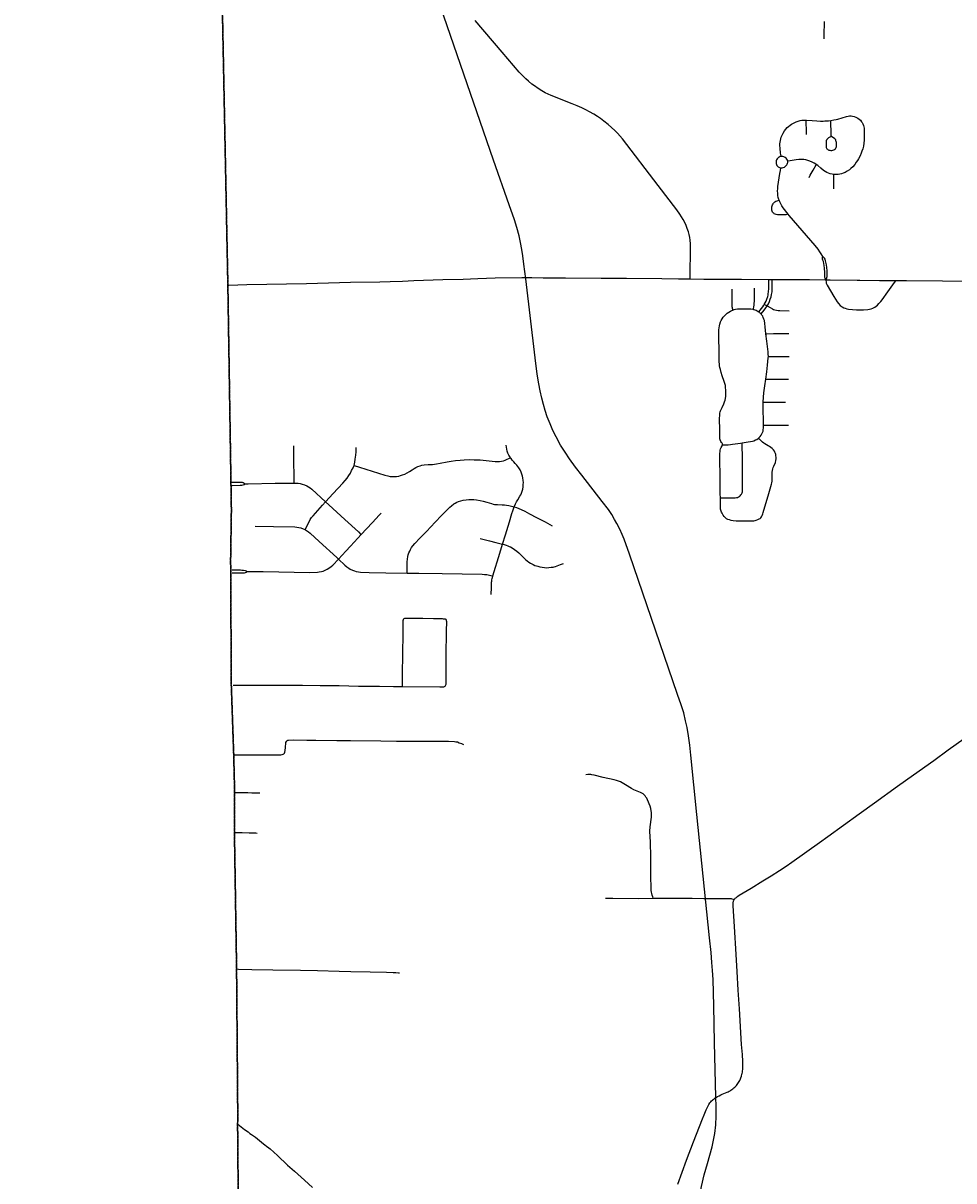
# Model space of a CAD drawing. Header units: feet. Extents: x 2113747 to 2516209, y 960708 to 1356798.
# Tile 49 of 92: x 2271117 to 2281138, y 1172433 to 1184896. Entities that reach past the tile are written whole.
import ezdxf

# ---------------------------------------------------------------- set-up
doc = ezdxf.new("R2010")
doc.units = ezdxf.units.FT
doc.header["$LTSCALE"] = 20
doc.header["$MEASUREMENT"] = 0
doc.linetypes.add('OhDOT_USTN3', pattern=[0.22, 0.165, -0.055])
doc.linetypes.add('rr2', pattern=[0])
for name, color, linetype in [('GM_X_Adjacent_County', 251, 'OhDOT_USTN3'), ('GM_X_City_Street', 251, 'Continuous'), ('GM_X_County', 251, 'OhDOT_USTN3'), ('GM_X_Rail_Line', 251, 'rr2'), ('GM_X_State_Location', 251, 'Continuous'), ('GM_X_State_Route', 1, 'Continuous')]:
    doc.layers.add(name, color=color, linetype=linetype)
doc.styles.add('Styledgn030', font='dgn030.shx')

msp = doc.modelspace()

# ---------------------------------------------------------------- linework, layer by layer
at = {"layer": 'GM_X_Adjacent_County', "flags": 128}
msp.add_lwpolyline([(2192630, 1167520), (2192631, 1170404), (2192633, 1173673), (2192634, 1175629), (2192671, 1181169), (2192669, 1184775), (2192668, 1187767), (2192661, 1188885), (2192638, 1192623), (2192637, 1192687), (2192624, 1194838), (2192738, 1194840), (2198606, 1194974), (2199010, 1194983), (2204632, 1195040), (2205348, 1195050), (2205387, 1195051), (2205910, 1195059), (2205997, 1195060), (2208467, 1195087), (2214754, 1195227), (2218436, 1195308), (2224284, 1195429), (2225752, 1195458), (2225462, 1195534), (2225401, 1195595), (2225364, 1195691), (2225386, 1195871), (2225423, 1195969), (2225454, 1196101), (2225555, 1196175), (2225730, 1196146), (2225937, 1196104), (2226104, 1195950), (2226196, 1195762), (2226318, 1195778), (2226414, 1195876), (2226477, 1196120), (2226432, 1196340), (2226255, 1196528), (2226112, 1196634), (2226016, 1196777), (2225706, 1197038), (2225598, 1197214), (2225542, 1197429), (2225550, 1197574), (2225534, 1197683), (2225510, 1197752), (2225433, 1197823), (2225319, 1197810), (2225163, 1197850), (2225023, 1197884), (2224866, 1197996), (2224774, 1198238), (2224766, 1198416), (2224819, 1198833), (2224832, 1198918), (2224869, 1199050), (2224917, 1199124), (2224988, 1199164), (2225078, 1199177), (2225211, 1199143), (2225362, 1199058), (2225454, 1198986), (2225542, 1198976), (2225627, 1199021), (2225653, 1199069), (2225635, 1199164), (2225576, 1199318), (2225558, 1199409), (2225502, 1199641), (2225359, 1199810), (2225211, 1199887), (2225033, 1199916), (2224903, 1199927), (2224734, 1199887), (2224588, 1199837), (2224426, 1199853), (2224305, 1199924), (2224140, 1200009), (2224033, 1200099), (2223934, 1200224), (2223870, 1200324), (2223844, 1200457), (2223875, 1200571), (2223989, 1200714), (2224135, 1200891), (2224265, 1201013), (2224315, 1201058), (2224326, 1201095), (2224307, 1201143), (2224270, 1201186), (2224191, 1201257), (2224050, 1201262), (2223875, 1201254), (2223719, 1201260), (2223624, 1201297), (2223555, 1201352), (2223465, 1201458), (2223422, 1201570), (2223428, 1201647), (2223462, 1201752), (2223552, 1201843), (2223693, 1201904), (2223841, 1201967), (2223894, 1201999), (2223939, 1202044), (2223963, 1202134), (2223910, 1202269), (2223852, 1202341), (2223775, 1202357), (2223693, 1202349), (2223579, 1202304), (2223491, 1202259), (2223383, 1202227), (2223303, 1202248), (2223247, 1202301), (2223216, 1202378), (2223197, 1202484), (2223245, 1202643), (2223353, 1202799), (2223454, 1202942), (2223462, 1203019), (2223462, 1203064), (2223391, 1203189), (2223236, 1203283), (2223181, 1203339), (2223130, 1203396), (2223116, 1203464), (2223153, 1203562), (2223226, 1203633), (2223289, 1203695), (2223317, 1203766), (2223297, 1203887), (2223252, 1203949), (2223176, 1203975), (2223085, 1203955), (2223006, 1203918), (2222935, 1203853), (2222851, 1203698), (2222741, 1203608), (2222676, 1203594), (2222616, 1203610), (2222560, 1203698), (2222464, 1204074), (2222458, 1204286), (2222498, 1204359), (2222596, 1204452), (2222806, 1204585), (2222930, 1204676), (2222992, 1204741), (2223006, 1204789), (2222972, 1204848), (2222910, 1204913), (2222760, 1204955), (2222599, 1204969), (2222481, 1205009), (2222404, 1205077), (2222263, 1205241), (2222181, 1205337), (2222079, 1205407), (2221966, 1205441), (2221882, 1205472), (2221797, 1205517), (2221704, 1205619), (2221630, 1205687), (2221562, 1205698), (2221464, 1205681), (2221311, 1205613), (2221195, 1205577), (2221071, 1205582), (2220859, 1205622), (2220743, 1205681), (2220576, 1205823), (2220455, 1205944), (2220302, 1206023), (2220181, 1206074), (2220091, 1206150), (2220048, 1206308), (2220040, 1206484), (2219975, 1206616), (2219935, 1206710), (2219898, 1206817), (2219907, 1206919), (2220006, 1207032), (2220153, 1207136), (2220291, 1207227), (2220373, 1207289), (2220422, 1207378), (2220411, 1207566), (2220407, 1207761), (2220340, 1208008), (2220291, 1208255), (2220325, 1208431), (2220445, 1208769), (2220471, 1208945), (2220422, 1209154), (2220328, 1209282), (2220104, 1209492), (2219826, 1209709), (2219692, 1209851), (2219429, 1210204), (2219283, 1210473), (2219246, 1210694), (2219321, 1211065), (2219357, 1211201), (2219411, 1211402), (2219452, 1211743), (2219388, 1211972), (2219216, 1212230), (2219028, 1212466), (2218661, 1212777), (2218365, 1213088), (2218208, 1213347), (2218114, 1213710), (2218088, 1214033), (2218118, 1214403), (2218200, 1214647), (2218373, 1214973), (2218440, 1215097), (2218541, 1215411), (2218635, 1215696), (2218744, 1215898), (2218886, 1216149), (2219047, 1216370), (2219096, 1216517), (2219145, 1216741), (2219145, 1216921), (2219118, 1217142), (2219133, 1217333), (2219145, 1217521), (2219066, 1217817), (2219058, 1218049), (2219055, 1218326), (2219075, 1218515), (2219104, 1218655), (2219090, 1218754), (2219032, 1218922), (2218879, 1219180), (2218789, 1219297), (2218691, 1219360), (2218575, 1219379), (2218298, 1219383), (2217968, 1219293), (2217740, 1219274), (2217545, 1219308), (2217436, 1219297), (2217238, 1219297), (2217140, 1219345), (2217039, 1219458), (2216781, 1219757), (2216623, 1220057), (2216570, 1220251), (2216533, 1220570), (2216541, 1220687), (2216552, 1220844), (2216668, 1220915), (2216848, 1220915), (2217028, 1220836), (2217395, 1220687), (2217522, 1220769), (2217676, 1220956), (2217732, 1221095), (2217721, 1221245), (2217683, 1221395), (2217560, 1221466), (2217447, 1221395), (2217324, 1221398), (2217148, 1221466), (2216990, 1221616), (2216923, 1221672), (2216777, 1221754), (2216638, 1221784), (2216499, 1221758), (2216365, 1221702), (2216282, 1221679), (2216188, 1221762), (2216155, 1221904), (2216195, 1221993), (2217855, 1222014), (2218902, 1222026), (2221110, 1222045), (2224970, 1222054), (2226271, 1222054), (2227184, 1222047), (2228798, 1222028), (2230481, 1221983), (2231335, 1221971), (2233013, 1221964), (2233375, 1221986), (2235299, 1222030), (2235886, 1222019), (2238009, 1221952), (2239798, 1221947), (2240042, 1221947), (2240473, 1221945), (2240927, 1221944), (2242479, 1221940), (2243220, 1221939), (2246207, 1221908), (2259653, 1221765), (2265465, 1221711), (2271662, 1221657), (2271878, 1221655), (2272245, 1221652), (2272941, 1221646), (2272946, 1221095), (2272949, 1220734), (2272952, 1220381), (2272955, 1219996), (2272959, 1219527), (2272962, 1219225), (2272968, 1218487), (2272977, 1217406), (2272975, 1216501), (2272991, 1215563), (2273071, 1206556), (2273193, 1198453), (2273152, 1195400), (2273228, 1192712), (2273176, 1191453), (2273164, 1190519), (2273216, 1187364), (2273321, 1182083), (2273359, 1179654), (2273351, 1179125), (2273358, 1177776), (2273384, 1177023), (2273394, 1176620), (2273392, 1176176), (2273415, 1174720), (2273428, 1173104), (2273426, 1173044), (2273462, 1168895), (2273465, 1168621), (2273486, 1167056), (2273539, 1163372), (2273560, 1160546), (2273585, 1158808), (2273596, 1155295), (2273632, 1150488), (2273636, 1149823), (2273645, 1148717), (2273648, 1148193), (2273652, 1147706), (2273707, 1144117), (2273708, 1143906), (2273727, 1137672), (2273735, 1134958), (2273762, 1131307), (2273776, 1128908), (2273782, 1128013), (2273782, 1127896), (2273784, 1127599), (2273791, 1126395), (2273794, 1126045), (2273794, 1125938), (2273800, 1125028), (2273809, 1124393), (2273866, 1121327), (2273859, 1119170), (2273877, 1118817), (2273878, 1116829), (2273845, 1115019), (2273848, 1114656), (2273851, 1114281), (2273852, 1114201), (2273857, 1113636), (2273857, 1113575), (2273860, 1113281), (2273861, 1113069), (2273868, 1112294), (2273872, 1111794), (2273878, 1111173), (2273881, 1110748), (2273884, 1110420), (2273885, 1110318), (2273889, 1109866), (2273890, 1109708), (2273892, 1109492), (2273890, 1108659), (2273895, 1107881), (2273928, 1105260), (2273923, 1103969), (2273944, 1101977), (2274003, 1096382), (2274019, 1094549), (2274045, 1093010), (2274049, 1092053), (2274067, 1090515), (2273842, 1090511), (2272585, 1090487), (2271751, 1090471), (2270733, 1090435), (2268200, 1090405), (2267778, 1090418), (2267760, 1089304), (2267674, 1087762), (2267628, 1085890), (2267594, 1084592), (2267583, 1084035), (2267570, 1083741), (2267407, 1076551), (2267310, 1072879), (2267224, 1068546), (2267218, 1067680), (2267123, 1064546), (2267119, 1064405), (2267105, 1064278), (2267009, 1060529), (2266030, 1060558), (2264764, 1060590), (2264179, 1060605), (2263523, 1060622), (2262905, 1060648), (2262578, 1060658), (2262494, 1060660), (2262468, 1060662), (2262069, 1060670), (2259905, 1060723), (2259350, 1060738), (2254917, 1060860), (2252022, 1060939), (2251064, 1060965), (2247613, 1061077), (2245773, 1061157), (2240479, 1061338), (2240259, 1061347), (2239174, 1061390), (2237828, 1061436), (2234873, 1061544), (2228638, 1061772), (2226856, 1061837), (2226221, 1061860), (2224371, 1061928), (2218716, 1062135), (2216024, 1062234), (2214252, 1062298), (2212077, 1062442), (2210448, 1062486), (2205426, 1062621), (2204592, 1062652), (2204074, 1062671), (2204061, 1063896), (2204019, 1067962), (2204018, 1068050), (2203986, 1071081), (2203969, 1073268), (2203920, 1078643), (2203897, 1079534), (2203924, 1083122), (2203902, 1084169), (2203924, 1085137), (2203916, 1085866), (2203909, 1086298), (2203905, 1086752), (2203874, 1089335), (2203869, 1089766), (2203327, 1089754), (2199689, 1089720), (2199502, 1089725), (2198608, 1089726), (2198227, 1089715), (2197798, 1089713), (2197122, 1089708), (2195423, 1089703), (2195256, 1089695), (2194547, 1089678), (2193306, 1089676), (2192606, 1089672), (2192620, 1092103), (2192625, 1092538), (2192656, 1094120), (2192659, 1095336), (2192658, 1095923), (2192589, 1099322), (2192675, 1103193), (2192655, 1107796), (2192654, 1108034), (2192653, 1108440), (2192666, 1108661), (2192656, 1108900), (2192657, 1109083), (2192654, 1109924), (2192636, 1110047), (2192644, 1110729), (2192637, 1111738), (2192634, 1112043), (2192629, 1112564), (2192567, 1113876), (2192571, 1115766), (2192563, 1116200), (2192562, 1116521), (2192562, 1116842), (2192568, 1119399), (2192557, 1120002), (2192552, 1123337), (2192552, 1123393), (2192560, 1126776), (2192557, 1127768), (2192541, 1130027), (2192543, 1132646), (2192543, 1135847), (2192542, 1136084), (2192540, 1136744), (2192530, 1137575), (2192539, 1140482), (2192539, 1143381), (2192552, 1147211), (2192556, 1148676), (2192557, 1148924), (2192558, 1149453), (2192562, 1150577), (2192569, 1152461), (2192570, 1152863), (2192571, 1153176), (2192575, 1154176), (2192588, 1155252), (2192594, 1158495), (2192604, 1162456), (2192620, 1166969), (2192630, 1167520)], dxfattribs=at)
at = {"layer": 'GM_X_City_Street', "flags": 128}
for points in [[(2278300, 1182143), (2278300, 1182150), (2278304, 1182494), (2278303, 1182522), (2278300, 1182559), (2278295, 1182590), (2278289, 1182620), (2278281, 1182648), (2278268, 1182685), (2278255, 1182716), (2278240, 1182751), (2278224, 1182782), (2278206, 1182812), (2278188, 1182840), (2278155, 1182886), (2277954, 1183149), (2277570, 1183649), (2277517, 1183711), (2277487, 1183742), (2277451, 1183774), (2277416, 1183804), (2277371, 1183842), (2277333, 1183869), (2277302, 1183891), (2277260, 1183917), (2277215, 1183943), (2277177, 1183962), (2277131, 1183984), (2277082, 1184006), (2277030, 1184026), (2276804, 1184116), (2276771, 1184131), (2276738, 1184146), (2276702, 1184166), (2276662, 1184192), (2276623, 1184220), (2276595, 1184240), (2276559, 1184270), (2276528, 1184298), (2276487, 1184340), (2276459, 1184369), (2276275, 1184584), (2275983, 1184926)], [(2279741, 1184728), (2279743, 1184764), (2279746, 1184915)], [(2279813, 1183848), (2279846, 1183854), (2279870, 1183859), (2279890, 1183864), (2279982, 1183890), (2279999, 1183894), (2280016, 1183897), (2280032, 1183897), (2280048, 1183895), (2280065, 1183891), (2280084, 1183884), (2280103, 1183874), (2280118, 1183863), (2280133, 1183850), (2280144, 1183835), (2280150, 1183826), (2280157, 1183812), (2280164, 1183795), (2280169, 1183780), (2280171, 1183764), (2280173, 1183737), (2280174, 1183711), (2280173, 1183673), (2280171, 1183636), (2280168, 1183605), (2280164, 1183572), (2280157, 1183544), (2280148, 1183518), (2280140, 1183496), (2280129, 1183468), (2280113, 1183437), (2280100, 1183416), (2280088, 1183399), (2280071, 1183376), (2280049, 1183351), (2280029, 1183332), (2280013, 1183318), (2279990, 1183302), (2279968, 1183289), (2279947, 1183280), (2279929, 1183274), (2279910, 1183270), (2279891, 1183267), (2279872, 1183266), (2279854, 1183267), (2279844, 1183268)], [(2279278, 1183462), (2279277, 1183468), (2279273, 1183498), (2279267, 1183552), (2279265, 1183579), (2279266, 1183597), (2279268, 1183615), (2279270, 1183632), (2279275, 1183652), (2279280, 1183670), (2279289, 1183691), (2279299, 1183711), (2279315, 1183736), (2279329, 1183754), (2279344, 1183771), (2279359, 1183784), (2279375, 1183798), (2279390, 1183808), (2279411, 1183820), (2279440, 1183834), (2279461, 1183842), (2279483, 1183847), (2279500, 1183850), (2279522, 1183852), (2279549, 1183853)], [(2279550, 1183697), (2279550, 1183743), (2279550, 1183768), (2279549, 1183799), (2279549, 1183849), (2279549, 1183853)], [(2279549, 1183853), (2279550, 1183853), (2279614, 1183847), (2279664, 1183843), (2279701, 1183842), (2279732, 1183842), (2279749, 1183843), (2279769, 1183844), (2279787, 1183845), (2279812, 1183848), (2279813, 1183848)], [(2279818, 1183677), (2279809, 1183673), (2279801, 1183668), (2279789, 1183661), (2279780, 1183654), (2279772, 1183645), (2279769, 1183639), (2279765, 1183631), (2279763, 1183619), (2279762, 1183609), (2279762, 1183595), (2279763, 1183581), (2279764, 1183566), (2279765, 1183559), (2279768, 1183551), (2279772, 1183544), (2279777, 1183538), (2279784, 1183533), (2279793, 1183530), (2279802, 1183527), (2279812, 1183526), (2279825, 1183526), (2279836, 1183529), (2279847, 1183533), (2279855, 1183538), (2279863, 1183544), (2279868, 1183552), (2279871, 1183559), (2279873, 1183569), (2279874, 1183585), (2279873, 1183601), (2279873, 1183611), (2279871, 1183621), (2279869, 1183630), (2279866, 1183639), (2279862, 1183645), (2279855, 1183652), (2279843, 1183660), (2279826, 1183672), (2279821, 1183677), (2279819, 1183680), (2279818, 1183683), (2279817, 1183690), (2279817, 1183697), (2279813, 1183843), (2279813, 1183848)], [(2279278, 1183462), (2279267, 1183459), (2279258, 1183455), (2279250, 1183451), (2279242, 1183444), (2279235, 1183435), (2279229, 1183425), (2279226, 1183416), (2279225, 1183406), (2279224, 1183395), (2279225, 1183384), (2279228, 1183374), (2279232, 1183365), (2279239, 1183356), (2279247, 1183349), (2279261, 1183342), (2279276, 1183337)], [(2279257, 1182992), (2279255, 1182996), (2279248, 1183020), (2279244, 1183042), (2279241, 1183067), (2279240, 1183088), (2279241, 1183116), (2279244, 1183138), (2279265, 1183278), (2279272, 1183309), (2279276, 1183337), (2279290, 1183338), (2279302, 1183341), (2279315, 1183347), (2279327, 1183355), (2279334, 1183362), (2279340, 1183370), (2279345, 1183379), (2279348, 1183389), (2279350, 1183395), (2279350, 1183402), (2279350, 1183410)], [(2279350, 1183410), (2279350, 1183410), (2279346, 1183422), (2279341, 1183432), (2279333, 1183442), (2279321, 1183451), (2279308, 1183458), (2279297, 1183461), (2279289, 1183462), (2279278, 1183462)], [(2279656, 1183375), (2279653, 1183378), (2279633, 1183390), (2279611, 1183401), (2279587, 1183411), (2279566, 1183417), (2279546, 1183423), (2279521, 1183427), (2279495, 1183429), (2279469, 1183429), (2279440, 1183426), (2279354, 1183410), (2279350, 1183410)], [(2279580, 1183234), (2279592, 1183258), (2279622, 1183312), (2279654, 1183371), (2279656, 1183375)], [(2279844, 1183268), (2279827, 1183270), (2279808, 1183274), (2279790, 1183280), (2279772, 1183288), (2279752, 1183299), (2279736, 1183309), (2279706, 1183335), (2279672, 1183364), (2279656, 1183375)], [(2279846, 1183113), (2279845, 1183162), (2279845, 1183217), (2279844, 1183261), (2279844, 1183268)], [(2279353, 1182840), (2279341, 1182837), (2279328, 1182834), (2279303, 1182834), (2279255, 1182833), (2279239, 1182834), (2279226, 1182836), (2279215, 1182839), (2279205, 1182844), (2279198, 1182849), (2279192, 1182855), (2279187, 1182861), (2279182, 1182873), (2279179, 1182883), (2279178, 1182896), (2279178, 1182906), (2279179, 1182918), (2279182, 1182931), (2279186, 1182941), (2279192, 1182952), (2279195, 1182958), (2279203, 1182966), (2279212, 1182974), (2279222, 1182980), (2279236, 1182985), (2279252, 1182990), (2279257, 1182992)], [(2279353, 1182840), (2279300, 1182907), (2279285, 1182930), (2279274, 1182950), (2279264, 1182974), (2279257, 1182992)], [(2279726, 1182384), (2279710, 1182413), (2279695, 1182435), (2279676, 1182462), (2279643, 1182504), (2279364, 1182827), (2279353, 1182840)], [(2279761, 1182134), (2279752, 1182150), (2279750, 1182157), (2279749, 1182165), (2279748, 1182213), (2279745, 1182257), (2279742, 1182286), (2279739, 1182307), (2279733, 1182331), (2279729, 1182344), (2279725, 1182354), (2279724, 1182362), (2279724, 1182372), (2279726, 1182384)], [(2279761, 1182134), (2279770, 1182152), (2279772, 1182158), (2279774, 1182167), (2279773, 1182231), (2279771, 1182265), (2279767, 1182295), (2279761, 1182323), (2279756, 1182339), (2279751, 1182354), (2279744, 1182365), (2279737, 1182374), (2279726, 1182384)], [(2279099, 1181869), (2279101, 1181873), (2279108, 1181886), (2279116, 1181904), (2279126, 1181926), (2279134, 1181953), (2279137, 1181966), (2279140, 1181981), (2279144, 1182004), (2279147, 1182041), (2279147, 1182068), (2279147, 1182130), (2279147, 1182138)], [(2279129, 1181852), (2279135, 1181862), (2279142, 1181875), (2279153, 1181901), (2279162, 1181923), (2279170, 1181950), (2279176, 1181976), (2279180, 1182004), (2279182, 1182034), (2279182, 1182133), (2279182, 1182138)], [(2279761, 1182134), (2279762, 1182103), (2279764, 1182096), (2279767, 1182088), (2279775, 1182075), (2279847, 1181954), (2279883, 1181895), (2279896, 1181877), (2279914, 1181858), (2279935, 1181843), (2279954, 1181832), (2279968, 1181826), (2279985, 1181820), (2280003, 1181817), (2280045, 1181814), (2280090, 1181811), (2280165, 1181810), (2280211, 1181813), (2280229, 1181816), (2280248, 1181821), (2280266, 1181829), (2280287, 1181840), (2280301, 1181850), (2280315, 1181861), (2280332, 1181878), (2280351, 1181900), (2280365, 1181919), (2280427, 1182003), (2280500, 1182104), (2280516, 1182124)], [(2278760, 1181808), (2278759, 1181812), (2278756, 1181823), (2278754, 1181830), (2278752, 1181841), (2278752, 1181851), (2278750, 1181899), (2278750, 1182027), (2278750, 1182031)], [(2278979, 1181815), (2278981, 1181821), (2278985, 1181841), (2278988, 1181859), (2278989, 1181880), (2278990, 1181900), (2278992, 1182042)], [(2279036, 1181789), (2279037, 1181789), (2279081, 1181843), (2279092, 1181859), (2279099, 1181869)], [(2279099, 1181869), (2279101, 1181867), (2279129, 1181852)], [(2278647, 1180358), (2278646, 1180366), (2278643, 1180373), (2278638, 1180380), (2278629, 1180394), (2278623, 1180409), (2278620, 1180420), (2278618, 1180431), (2278618, 1180523), (2278616, 1180634), (2278618, 1180683), (2278620, 1180699), (2278622, 1180712), (2278626, 1180723), (2278633, 1180738), (2278642, 1180757), (2278660, 1180798), (2278669, 1180818), (2278675, 1180837), (2278679, 1180854), (2278683, 1180881), (2278684, 1180946), (2278681, 1180974), (2278678, 1180994), (2278673, 1181016), (2278665, 1181038), (2278645, 1181099), (2278633, 1181135), (2278624, 1181167), (2278619, 1181188), (2278615, 1181207), (2278613, 1181229), (2278612, 1181247), (2278610, 1181281), (2278608, 1181595), (2278610, 1181615), (2278613, 1181636), (2278618, 1181655), (2278626, 1181679), (2278633, 1181694), (2278644, 1181714), (2278655, 1181730), (2278669, 1181747), (2278682, 1181760), (2278699, 1181775), (2278715, 1181786), (2278732, 1181796), (2278749, 1181804), (2278760, 1181808)], [(2278760, 1181808), (2278773, 1181813), (2278788, 1181816), (2278808, 1181819), (2278896, 1181822), (2278952, 1181819), (2278973, 1181816), (2278979, 1181815)], [(2278979, 1181815), (2278984, 1181814), (2278995, 1181810), (2279008, 1181805), (2279022, 1181798), (2279029, 1181793), (2279036, 1181789)], [(2279036, 1181789), (2279044, 1181783), (2279049, 1181779)], [(2279062, 1181765), (2279060, 1181767), (2279054, 1181774), (2279049, 1181779)], [(2279062, 1181765), (2279064, 1181767), (2279094, 1181805), (2279114, 1181830), (2279125, 1181846), (2279129, 1181852)], [(2279115, 1181553), (2279107, 1181628), (2279103, 1181662), (2279098, 1181694), (2279093, 1181709), (2279085, 1181729), (2279080, 1181740), (2279071, 1181753), (2279062, 1181765)], [(2279129, 1181852), (2279160, 1181834), (2279184, 1181821), (2279197, 1181815), (2279211, 1181810), (2279229, 1181805), (2279246, 1181803), (2279266, 1181801), (2279365, 1181799)], [(2279115, 1181553), (2279126, 1181553), (2279195, 1181554), (2279326, 1181554), (2279363, 1181554)], [(2279141, 1181308), (2279139, 1181333), (2279138, 1181357), (2279124, 1181472), (2279115, 1181553)], [(2279112, 1181065), (2279124, 1181143), (2279133, 1181214), (2279140, 1181292), (2279141, 1181308)], [(2279141, 1181308), (2279148, 1181308), (2279222, 1181308), (2279293, 1181308), (2279365, 1181309)], [(2279085, 1180817), (2279085, 1180819), (2279093, 1180917), (2279103, 1180993), (2279112, 1181065)], [(2279112, 1181065), (2279116, 1181065), (2279312, 1181063), (2279356, 1181062)], [(2279085, 1180817), (2279090, 1180817), (2279200, 1180816), (2279324, 1180815)], [(2279088, 1180567), (2279087, 1180638), (2279086, 1180715), (2279086, 1180749), (2279085, 1180817)], [(2279035, 1180429), (2279053, 1180447), (2279064, 1180461), (2279072, 1180475), (2279079, 1180488), (2279084, 1180504), (2279086, 1180520), (2279088, 1180537), (2279088, 1180567)], [(2279088, 1180567), (2279097, 1180567), (2279191, 1180568), (2279275, 1180569), (2279346, 1180569), (2279356, 1180570)], [(2278624, 1179785), (2278638, 1179786), (2278724, 1179786), (2278784, 1179787), (2278796, 1179788), (2278808, 1179791), (2278820, 1179795), (2278831, 1179802), (2278839, 1179809), (2278846, 1179817), (2278852, 1179826), (2278858, 1179838), (2278861, 1179850), (2278863, 1179862), (2278863, 1179876), (2278863, 1179955), (2278861, 1180201), (2278859, 1180370), (2278858, 1180379)], [(2278647, 1180358), (2278651, 1180358), (2278685, 1180357), (2278708, 1180358), (2278733, 1180360), (2278754, 1180363), (2278783, 1180367), (2278841, 1180376), (2278858, 1180379)], [(2278665, 1179584), (2278675, 1179574), (2278688, 1179564), (2278701, 1179557), (2278717, 1179551), (2278737, 1179546), (2278761, 1179542), (2278794, 1179539), (2278829, 1179539), (2278976, 1179539), (2278985, 1179540), (2278998, 1179542), (2279010, 1179546), (2279027, 1179552), (2279042, 1179559), (2279051, 1179565), (2279059, 1179572), (2279067, 1179583), (2279075, 1179595), (2279082, 1179614), (2279086, 1179628), (2279146, 1179833), (2279174, 1179934), (2279178, 1179949), (2279180, 1179966), (2279180, 1179978), (2279181, 1180048), (2279183, 1180063), (2279185, 1180079), (2279189, 1180097), (2279194, 1180111), (2279201, 1180128), (2279218, 1180166), (2279223, 1180187), (2279225, 1180207), (2279225, 1180223), (2279223, 1180238), (2279221, 1180253), (2279218, 1180264), (2279212, 1180278), (2279206, 1180288), (2279195, 1180302), (2279181, 1180316), (2279167, 1180328), (2279153, 1180337), (2279139, 1180346), (2279119, 1180357), (2279104, 1180366), (2279091, 1180374), (2279077, 1180385), (2279066, 1180396), (2279041, 1180422), (2279035, 1180429)], [(2278858, 1180379), (2278901, 1180386), (2278970, 1180397), (2278985, 1180401), (2279002, 1180409), (2279015, 1180415), (2279031, 1180426), (2279035, 1180429)], [(2274036, 1179945), (2274035, 1179963), (2274035, 1180028), (2274033, 1180169), (2274031, 1180294), (2274032, 1180347)], [(2274681, 1180135), (2274687, 1180170), (2274693, 1180203), (2274698, 1180245), (2274701, 1180281), (2274703, 1180328)], [(2276365, 1180216), (2276354, 1180234), (2276346, 1180247), (2276337, 1180268), (2276329, 1180290), (2276324, 1180311), (2276320, 1180333), (2276318, 1180353)], [(2278624, 1179785), (2278623, 1179828), (2278623, 1179953), (2278620, 1180264), (2278621, 1180285), (2278623, 1180300), (2278626, 1180314), (2278632, 1180327), (2278643, 1180347), (2278647, 1180358)], [(2274374, 1179743), (2274456, 1179831), (2274559, 1179944), (2274583, 1179971), (2274606, 1179999), (2274624, 1180025), (2274640, 1180053), (2274654, 1180079), (2274669, 1180110), (2274681, 1180135)], [(2274681, 1180135), (2274737, 1180117), (2275013, 1180030), (2275042, 1180023), (2275068, 1180017), (2275090, 1180015), (2275112, 1180015), (2275138, 1180017), (2275161, 1180020), (2275180, 1180025), (2275203, 1180032), (2275227, 1180042), (2275252, 1180054), (2275276, 1180069), (2275304, 1180089), (2275326, 1180102), (2275346, 1180113), (2275367, 1180123), (2275391, 1180131), (2275411, 1180137), (2275435, 1180141), (2275479, 1180144), (2275526, 1180145), (2275547, 1180147), (2275566, 1180151), (2275607, 1180159), (2275682, 1180174), (2275727, 1180182), (2275773, 1180188), (2275824, 1180193), (2275864, 1180195), (2275922, 1180197), (2275973, 1180196), (2276039, 1180194), (2276199, 1180177), (2276221, 1180176), (2276246, 1180178), (2276268, 1180182), (2276288, 1180186), (2276308, 1180193), (2276330, 1180201), (2276365, 1180216)], [(2276404, 1179689), (2276417, 1179722), (2276429, 1179744), (2276442, 1179766), (2276466, 1179805), (2276474, 1179819), (2276482, 1179837), (2276489, 1179857), (2276496, 1179879), (2276500, 1179903), (2276502, 1179928), (2276503, 1179952), (2276501, 1179974), (2276498, 1180000), (2276493, 1180021), (2276487, 1180042), (2276478, 1180064), (2276468, 1180086), (2276462, 1180097), (2276454, 1180110), (2276443, 1180125), (2276431, 1180139), (2276415, 1180157), (2276399, 1180174), (2276383, 1180191), (2276370, 1180208), (2276365, 1180216)], [(2273360, 1179956), (2273373, 1179955), (2273415, 1179955), (2273443, 1179954), (2273464, 1179954), (2273476, 1179954), (2273486, 1179951), (2273497, 1179944), (2273508, 1179937)], [(2273361, 1179920), (2273365, 1179920), (2273369, 1179920), (2273453, 1179922), (2273472, 1179924), (2273487, 1179927), (2273496, 1179931), (2273508, 1179937)], [(2273508, 1179937), (2273539, 1179937), (2273832, 1179943), (2274036, 1179945)], [(2274036, 1179945), (2274052, 1179945), (2274077, 1179943), (2274101, 1179939), (2274121, 1179933), (2274145, 1179925), (2274170, 1179914), (2274191, 1179903), (2274208, 1179892), (2274227, 1179878), (2274374, 1179743)], [(2275251, 1178976), (2275251, 1179007), (2275251, 1179063), (2275252, 1179098), (2275254, 1179124), (2275259, 1179153), (2275263, 1179171), (2275270, 1179193), (2275279, 1179212), (2275288, 1179230), (2275299, 1179250), (2275314, 1179271), (2275335, 1179295), (2275387, 1179350), (2275461, 1179425), (2275555, 1179525), (2275623, 1179596), (2275695, 1179672), (2275711, 1179686), (2275729, 1179701), (2275753, 1179720), (2275770, 1179730), (2275788, 1179739), (2275806, 1179746), (2275830, 1179754), (2275856, 1179761), (2275886, 1179766), (2275914, 1179768), (2275944, 1179769), (2275969, 1179767), (2275999, 1179765), (2276036, 1179759), (2276071, 1179751), (2276110, 1179740), (2276161, 1179725), (2276176, 1179719), (2276193, 1179715), (2276209, 1179713), (2276224, 1179713), (2276274, 1179711), (2276298, 1179710), (2276322, 1179708), (2276348, 1179704), (2276376, 1179697), (2276404, 1179689)], [(2278665, 1179584), (2278654, 1179600), (2278646, 1179613), (2278642, 1179622), (2278638, 1179631), (2278633, 1179643), (2278630, 1179653), (2278627, 1179665), (2278626, 1179678), (2278625, 1179697), (2278625, 1179719), (2278624, 1179765), (2278624, 1179785)], [(2274152, 1179443), (2274156, 1179450), (2274208, 1179551), (2274222, 1179573), (2274238, 1179593), (2274341, 1179707), (2274374, 1179743)], [(2274374, 1179743), (2274408, 1179712), (2274581, 1179552), (2274726, 1179419), (2274753, 1179393), (2274756, 1179390)], [(2274756, 1179390), (2274813, 1179451), (2274878, 1179521), (2274952, 1179599), (2274973, 1179621)], [(2276279, 1179288), (2276309, 1179386), (2276352, 1179527), (2276380, 1179618), (2276388, 1179645), (2276395, 1179666), (2276404, 1179689)], [(2276404, 1179689), (2276429, 1179681), (2276478, 1179660), (2276517, 1179642), (2276569, 1179615), (2276646, 1179574), (2276736, 1179526), (2276813, 1179484)], [(2273614, 1179482), (2273814, 1179477), (2274041, 1179472), (2274062, 1179471), (2274085, 1179468), (2274108, 1179462), (2274132, 1179453), (2274151, 1179444), (2274152, 1179443)], [(2274152, 1179443), (2274168, 1179434), (2274188, 1179420), (2274208, 1179404), (2274305, 1179316), (2274493, 1179142), (2274511, 1179126)], [(2274511, 1179126), (2274592, 1179213), (2274641, 1179266), (2274719, 1179351), (2274756, 1179390)], [(2276036, 1179348), (2276068, 1179340), (2276137, 1179323), (2276208, 1179306), (2276279, 1179288)], [(2276174, 1178946), (2276249, 1179189), (2276279, 1179288)], [(2276279, 1179288), (2276287, 1179286), (2276316, 1179277), (2276334, 1179270), (2276350, 1179263), (2276363, 1179257), (2276383, 1179246), (2276407, 1179230), (2276431, 1179213), (2276453, 1179194), (2276469, 1179178), (2276525, 1179122), (2276544, 1179107), (2276562, 1179093), (2276578, 1179083), (2276595, 1179074), (2276608, 1179068), (2276626, 1179059), (2276644, 1179053), (2276658, 1179049), (2276681, 1179043), (2276707, 1179038), (2276732, 1179035), (2276756, 1179034), (2276777, 1179035), (2276803, 1179038), (2276823, 1179041), (2276834, 1179044), (2276850, 1179048), (2276904, 1179067), (2276934, 1179079)], [(2273529, 1178994), (2273703, 1178992), (2274202, 1178983), (2274287, 1178987), (2274306, 1178988), (2274329, 1178992), (2274349, 1178998), (2274370, 1179007), (2274390, 1179017), (2274409, 1179028), (2274433, 1179046), (2274451, 1179062), (2274511, 1179126)], [(2274511, 1179126), (2274582, 1179060), (2274602, 1179044), (2274623, 1179029), (2274639, 1179019), (2274662, 1179008), (2274684, 1179000), (2274703, 1178994), (2274727, 1178988), (2274750, 1178985), (2274844, 1178982), (2275022, 1178979), (2275251, 1178976)], [(2273368, 1179010), (2273374, 1179010), (2273456, 1179011), (2273473, 1179009), (2273490, 1179008), (2273506, 1179005), (2273519, 1179000), (2273529, 1178994)], [(2273368, 1178977), (2273391, 1178978), (2273433, 1178979), (2273456, 1178979), (2273481, 1178979), (2273500, 1178979), (2273511, 1178982), (2273520, 1178987), (2273529, 1178994)], [(2275251, 1178976), (2275379, 1178974), (2275628, 1178970), (2276058, 1178964), (2276084, 1178962), (2276110, 1178959), (2276137, 1178954), (2276166, 1178947), (2276174, 1178946)], [(2276157, 1178744), (2276159, 1178819), (2276160, 1178854), (2276161, 1178877), (2276162, 1178890), (2276164, 1178903), (2276167, 1178918), (2276174, 1178944), (2276174, 1178946)], [(2275200, 1177755), (2275200, 1177763), (2275202, 1177841), (2275203, 1177959), (2275204, 1178033), (2275206, 1178154), (2275207, 1178276), (2275208, 1178452), (2275210, 1178468), (2275211, 1178474), (2275214, 1178481), (2275219, 1178487)], [(2275219, 1178487), (2275225, 1178490), (2275231, 1178491), (2275240, 1178491), (2275309, 1178490), (2275420, 1178489), (2275537, 1178487), (2275616, 1178486), (2275630, 1178486), (2275641, 1178485), (2275656, 1178483), (2275666, 1178480)], [(2275661, 1177759), (2275666, 1177765), (2275669, 1177773), (2275670, 1177779), (2275671, 1177959), (2275672, 1178057), (2275673, 1178185), (2275674, 1178250), (2275677, 1178355), (2275679, 1178452), (2275677, 1178463), (2275675, 1178469), (2275672, 1178475), (2275666, 1178480)], [(2273378, 1177768), (2273470, 1177770), (2273786, 1177770), (2273997, 1177769), (2274126, 1177768), (2274315, 1177766), (2274520, 1177764), (2274726, 1177760), (2274955, 1177758), (2275105, 1177756), (2275200, 1177755)], [(2275200, 1177755), (2275604, 1177751), (2275624, 1177750), (2275646, 1177752), (2275655, 1177754), (2275661, 1177759)], [(2273391, 1177020), (2273446, 1177019), (2273525, 1177020), (2273685, 1177021), (2273752, 1177020), (2273890, 1177020), (2273905, 1177022), (2273915, 1177026), (2273923, 1177031), (2273930, 1177039), (2273934, 1177047), (2273936, 1177055), (2273938, 1177063), (2273941, 1177101), (2273945, 1177145), (2273947, 1177152), (2273951, 1177162), (2273956, 1177167), (2273961, 1177173), (2273968, 1177176), (2273975, 1177178), (2274024, 1177179), (2274172, 1177177), (2274270, 1177176), (2274496, 1177174), (2274643, 1177173), (2274967, 1177170), (2275137, 1177168), (2275298, 1177167), (2275602, 1177166), (2275698, 1177165), (2275760, 1177162), (2275776, 1177160), (2275792, 1177158), (2275811, 1177150), (2275836, 1177140), (2275857, 1177131)], [(2278774, 1175461), (2278776, 1175464), (2278780, 1175470), (2278785, 1175475), (2278790, 1175480), (2278796, 1175485), (2278803, 1175490), (2278813, 1175497), (2278828, 1175507), (2278957, 1175585), (2279083, 1175663), (2279172, 1175717), (2279261, 1175773), (2279332, 1175820), (2279394, 1175862), (2279690, 1176074), (2279781, 1176139), (2279950, 1176263), (2280117, 1176385), (2280282, 1176504), (2280530, 1176681), (2280705, 1176804), (2280921, 1176959), (2281078, 1177072), (2281248, 1177195)], [(2277900, 1175475), (2277896, 1175489), (2277890, 1175507), (2277885, 1175526), (2277882, 1175542), (2277880, 1175559), (2277878, 1175578), (2277876, 1175722), (2277876, 1175919), (2277871, 1176083), (2277865, 1176194), (2277865, 1176213), (2277867, 1176230), (2277868, 1176243), (2277881, 1176347), (2277883, 1176375), (2277881, 1176399), (2277879, 1176418), (2277875, 1176441), (2277868, 1176467), (2277858, 1176491), (2277831, 1176551), (2277823, 1176565), (2277814, 1176578), (2277803, 1176589), (2277792, 1176598), (2277778, 1176607), (2277764, 1176615), (2277691, 1176644), (2277667, 1176656), (2277648, 1176667), (2277620, 1176685), (2277567, 1176718), (2277547, 1176728), (2277529, 1176736), (2277504, 1176744), (2277482, 1176750), (2277363, 1176776), (2277265, 1176799), (2277241, 1176805), (2277230, 1176807), (2277220, 1176809), (2277207, 1176809), (2277196, 1176808), (2277174, 1176804)], [(2273397, 1176614), (2273403, 1176614), (2273452, 1176613), (2273535, 1176612), (2273579, 1176611), (2273623, 1176610), (2273664, 1176609)], [(2273399, 1176184), (2273405, 1176184), (2273440, 1176183), (2273476, 1176183), (2273552, 1176181), (2273591, 1176180), (2273623, 1176178), (2273636, 1176177)], [(2277387, 1175475), (2277466, 1175477), (2277747, 1175474), (2277900, 1175475)], [(2277900, 1175475), (2277976, 1175476), (2278097, 1175477), (2278322, 1175476), (2278446, 1175474), (2278597, 1175473), (2278729, 1175472), (2278741, 1175471), (2278749, 1175469), (2278761, 1175465), (2278774, 1175461)], [(2278167, 1172396), (2278261, 1172655), (2278334, 1172853), (2278430, 1173100), (2278449, 1173145), (2278472, 1173196), (2278482, 1173218), (2278490, 1173235), (2278501, 1173256), (2278512, 1173272), (2278521, 1173282), (2278530, 1173293), (2278538, 1173300), (2278546, 1173309), (2278556, 1173317), (2278565, 1173324), (2278573, 1173329), (2278582, 1173334), (2278594, 1173341), (2278611, 1173350), (2278629, 1173358), (2278644, 1173365), (2278696, 1173386), (2278708, 1173392), (2278719, 1173397), (2278728, 1173403), (2278738, 1173409), (2278749, 1173417), (2278759, 1173424), (2278770, 1173434), (2278779, 1173441), (2278787, 1173450), (2278796, 1173460), (2278804, 1173470), (2278812, 1173480), (2278820, 1173491), (2278827, 1173501), (2278832, 1173512), (2278837, 1173521), (2278841, 1173532), (2278845, 1173542), (2278850, 1173559), (2278856, 1173580), (2278858, 1173590), (2278861, 1173602), (2278862, 1173615), (2278865, 1173634), (2278865, 1173650), (2278866, 1173666), (2278865, 1173718), (2278861, 1173794), (2278853, 1173901), (2278829, 1174285), (2278817, 1174486), (2278804, 1174688), (2278793, 1174868), (2278775, 1175173), (2278761, 1175392), (2278761, 1175405), (2278761, 1175416), (2278762, 1175424), (2278763, 1175432), (2278765, 1175440), (2278767, 1175446), (2278769, 1175453), (2278772, 1175458), (2278774, 1175461)], [(2273422, 1174714), (2273437, 1174713), (2273579, 1174709), (2273805, 1174706), (2274104, 1174702), (2274287, 1174699), (2274519, 1174689), (2274646, 1174685), (2274853, 1174682), (2275030, 1174678), (2275102, 1174677), (2275128, 1174676), (2275157, 1174674), (2275170, 1174672)], [(2273427, 1173043), (2273500, 1172986), (2273538, 1172959), (2273558, 1172944), (2273577, 1172931), (2273596, 1172917), (2273617, 1172902), (2273641, 1172884), (2273662, 1172868), (2273684, 1172851), (2273706, 1172833), (2273720, 1172822), (2273738, 1172807), (2273761, 1172789), (2273776, 1172776), (2273855, 1172707), (2273965, 1172603), (2274037, 1172536), (2274145, 1172440), (2274232, 1172361)]]:
    msp.add_lwpolyline(points, dxfattribs=at)
at = {"layer": 'GM_X_County', "flags": 128}
msp.add_lwpolyline([(2353397, 1222451), (2356858, 1222526), (2358764, 1222568), (2364180, 1222723), (2365829, 1222755), (2369645, 1222836), (2372194, 1222881), (2374472, 1222924), (2379690, 1223029), (2379735, 1219826), (2379742, 1219374), (2379833, 1216178), (2380014, 1209139), (2380003, 1203413), (2380022, 1202249), (2380179, 1195356), (2380181, 1194352), (2380359, 1187412), (2380412, 1186569), (2380419, 1184193), (2380463, 1181823), (2380682, 1170163), (2380746, 1166807), (2380771, 1165044), (2380824, 1161382), (2380824, 1161039), (2380878, 1157552), (2380892, 1156694), (2381026, 1152330), (2381034, 1152023), (2381158, 1145150), (2381235, 1140057), (2381269, 1137568), (2381334, 1132856), (2381336, 1132676), (2381343, 1132210), (2381380, 1130882), (2381388, 1130504), (2381409, 1129491), (2381422, 1128859), (2381524, 1123853), (2381544, 1122872), (2381624, 1118858), (2381679, 1116097), (2382044, 1104151), (2382074, 1096083), (2382125, 1091787), (2380307, 1091766), (2379221, 1091753), (2378988, 1091751), (2374063, 1091696), (2368829, 1091637), (2365146, 1091594), (2364291, 1091584), (2363494, 1091575), (2360811, 1091544), (2360599, 1091542), (2358848, 1091522), (2355371, 1091477), (2352195, 1091435), (2348514, 1091386), (2345661, 1091348), (2342697, 1091308), (2341799, 1091296), (2335157, 1091206), (2333216, 1091180), (2331837, 1091161), (2328725, 1091118), (2328615, 1091117), (2326938, 1091094), (2326732, 1091091), (2324108, 1091056), (2318107, 1090974), (2313863, 1090917), (2307056, 1090903), (2301402, 1090840), (2299895, 1090831), (2299145, 1090827), (2298147, 1090820), (2294565, 1090800), (2294190, 1090795), (2291695, 1090779), (2287536, 1090733), (2283974, 1090692), (2281184, 1090660), (2280571, 1090646), (2279737, 1090638), (2276111, 1090564), (2275965, 1090561), (2275354, 1090544), (2275300, 1090545), (2274067, 1090515), (2274049, 1092053), (2274045, 1093010), (2274019, 1094549), (2274003, 1096382), (2273944, 1101977), (2273923, 1103969), (2273928, 1105260), (2273895, 1107881), (2273890, 1108659), (2273892, 1109492), (2273890, 1109708), (2273889, 1109866), (2273885, 1110318), (2273884, 1110420), (2273881, 1110748), (2273878, 1111173), (2273872, 1111794), (2273868, 1112294), (2273861, 1113069), (2273860, 1113281), (2273857, 1113575), (2273857, 1113636), (2273852, 1114201), (2273851, 1114281), (2273848, 1114656), (2273845, 1115019), (2273878, 1116829), (2273877, 1118817), (2273859, 1119170), (2273866, 1121327), (2273809, 1124393), (2273800, 1125028), (2273794, 1125938), (2273794, 1126045), (2273791, 1126395), (2273784, 1127599), (2273782, 1127896), (2273782, 1128013), (2273776, 1128908), (2273762, 1131307), (2273735, 1134958), (2273727, 1137672), (2273708, 1143906), (2273707, 1144117), (2273652, 1147706), (2273648, 1148193), (2273645, 1148717), (2273636, 1149823), (2273632, 1150488), (2273596, 1155295), (2273585, 1158808), (2273560, 1160546), (2273539, 1163372), (2273486, 1167056), (2273465, 1168621), (2273462, 1168895), (2273426, 1173044), (2273428, 1173104), (2273415, 1174720), (2273392, 1176176), (2273394, 1176620), (2273384, 1177023), (2273358, 1177776), (2273351, 1179125), (2273359, 1179654), (2273321, 1182083), (2273216, 1187364), (2273164, 1190519), (2273176, 1191453), (2273228, 1192712), (2273152, 1195400), (2273193, 1198453), (2273071, 1206556), (2272991, 1215563), (2272975, 1216501), (2272977, 1217406), (2272968, 1218487), (2272962, 1219225), (2272959, 1219527), (2272955, 1219996), (2272952, 1220381), (2272949, 1220734), (2272946, 1221095), (2272941, 1221646), (2274226, 1221624), (2276584, 1221584), (2279436, 1221567), (2287284, 1221586), (2287634, 1221587), (2288155, 1221588), (2289133, 1221589), (2291838, 1221592), (2294724, 1221588), (2295595, 1221591), (2298613, 1221605), (2299175, 1221609), (2303374, 1221676), (2308426, 1221766), (2313088, 1221841), (2315600, 1221874), (2319071, 1221920), (2326584, 1222061), (2327982, 1222076), (2333341, 1222133), (2335682, 1222157), (2338510, 1222201), (2341239, 1222245), (2343737, 1222286), (2344324, 1222288), (2349300, 1222361), (2350843, 1222395), (2353397, 1222451)], dxfattribs=at)
at = {"layer": 'GM_X_Rail_Line', "flags": 128}
msp.add_lwpolyline([(2277966, 1169743), (2277989, 1169823), (2278014, 1169905), (2278036, 1169985), (2278059, 1170074), (2278085, 1170181), (2278110, 1170288), (2278127, 1170376), (2278144, 1170467), (2278157, 1170550), (2278169, 1170622), (2278212, 1170926), (2278252, 1171208), (2278324, 1171728), (2278373, 1172081), (2278392, 1172212), (2278405, 1172297), (2278421, 1172372), (2278451, 1172498), (2278485, 1172619), (2278536, 1172801), (2278550, 1172871), (2278563, 1172942), (2278577, 1173035), (2278578, 1173131), (2278578, 1173232), (2278576, 1173335), (2278561, 1173921), (2278552, 1174316), (2278545, 1174602), (2278540, 1174699), (2278533, 1174783), (2278524, 1174893), (2278507, 1175050), (2278372, 1176378), (2278306, 1177016), (2278295, 1177125), (2278282, 1177223), (2278266, 1177315), (2278249, 1177386), (2278229, 1177471), (2278201, 1177559), (2278162, 1177670), (2277644, 1179178), (2277587, 1179340), (2277566, 1179392), (2277542, 1179447), (2277511, 1179508), (2277485, 1179554), (2277454, 1179605), (2277418, 1179660), (2277353, 1179747), (2277132, 1180030), (2277065, 1180117), (2277000, 1180205), (2276952, 1180276), (2276904, 1180352), (2276855, 1180442), (2276821, 1180511), (2276790, 1180581), (2276759, 1180659), (2276737, 1180726), (2276718, 1180790), (2276700, 1180859), (2276684, 1180938), (2276670, 1181013), (2276653, 1181119), (2276630, 1181293), (2276528, 1182143), (2276509, 1182301), (2276498, 1182390), (2276487, 1182459), (2276473, 1182535), (2276456, 1182608), (2276432, 1182696), (2276406, 1182780), (2276350, 1182939), (2276183, 1183420), (2275290, 1186004), (2274979, 1186911), (2274876, 1187205), (2274788, 1187463), (2274727, 1187642), (2274693, 1187758), (2274668, 1187857), (2274552, 1188356), (2274488, 1188632), (2274427, 1188891), (2274350, 1189225), (2274324, 1189325), (2274302, 1189407), (2274278, 1189484), (2274250, 1189564), (2274215, 1189660), (2274181, 1189742), (2274066, 1190010), (2274008, 1190154), (2273958, 1190280), (2273942, 1190335), (2273925, 1190400), (2273915, 1190446), (2273906, 1190497), (2273894, 1190589), (2273886, 1190692), (2273881, 1190762), (2273829, 1191525), (2273771, 1192379), (2273708, 1193303), (2273661, 1193987), (2273643, 1194237), (2273624, 1194513), (2273603, 1194819), (2273590, 1195003), (2273579, 1195165), (2273558, 1195475), (2273535, 1195809), (2273520, 1196005), (2273503, 1196273), (2273475, 1196648), (2273455, 1196953), (2273435, 1197223), (2273418, 1197483), (2273407, 1197608), (2273395, 1197708), (2273382, 1197787), (2273362, 1197882), (2273340, 1197968), (2273319, 1198035), (2273269, 1198162), (2273228, 1198254), (2273192, 1198328)], dxfattribs=at)
at = {"layer": 'GM_X_State_Route', "flags": 128}
for points in [[(2273331, 1182076), (2273525, 1182081), (2274167, 1182094), (2274642, 1182106), (2274958, 1182111), (2275068, 1182114), (2275201, 1182119), (2275325, 1182124), (2275636, 1182135), (2275856, 1182141), (2276013, 1182147)], [(2276013, 1182147), (2276199, 1182153), (2276486, 1182158), (2276594, 1182157)], [(2276594, 1182157), (2276715, 1182155), (2276955, 1182155), (2277342, 1182151), (2277614, 1182151), (2277992, 1182146), (2278174, 1182144)], [(2278174, 1182144), (2278300, 1182143), (2278445, 1182141), (2278491, 1182141)], [(2278491, 1182141), (2278851, 1182140), (2279147, 1182138), (2279182, 1182138), (2279213, 1182138), (2279584, 1182136), (2279761, 1182134), (2279808, 1182133)], [(2279808, 1182133), (2280097, 1182128), (2280125, 1182128)], [(2280125, 1182128), (2280336, 1182125)], [(2280336, 1182125), (2280353, 1182125), (2280516, 1182124), (2280629, 1182124), (2281016, 1182121), (2281249, 1182118), (2281918, 1182114), (2282794, 1182108), (2282894, 1182107), (2283076, 1182107), (2283203, 1182104), (2283396, 1182103), (2283572, 1182102), (2283701, 1182101), (2283890, 1182101), (2284242, 1182099), (2284560, 1182097), (2284663, 1182096)]]:
    msp.add_lwpolyline(points, dxfattribs=at)

# ---------------------------------------------------------------- texts
at = {"layer": 'GM_X_State_Location', "insert": (2277604, 1182032), "char_height": 1, "attachment_point": 5, "line_spacing_factor": 0.8, "style": 'Styledgn030'}
for s in ['{\\Fdgn000|c0;\\C256;s}', '{\\Fdgn000|c0;\\C256;r}']:
    msp.add_mtext(s, dxfattribs=at)
at = {"layer": 'GM_X_State_Location', "insert": (2277251, 1181958), "char_height": 1, "attachment_point": 7, "rotation": 0, "line_spacing_factor": 0.8, "style": 'Styledgn030'}
msp.add_mtext('{\\Fdgn000|c0;\\C256;303}', dxfattribs=at)

doc.saveas('drawing.dxf')
